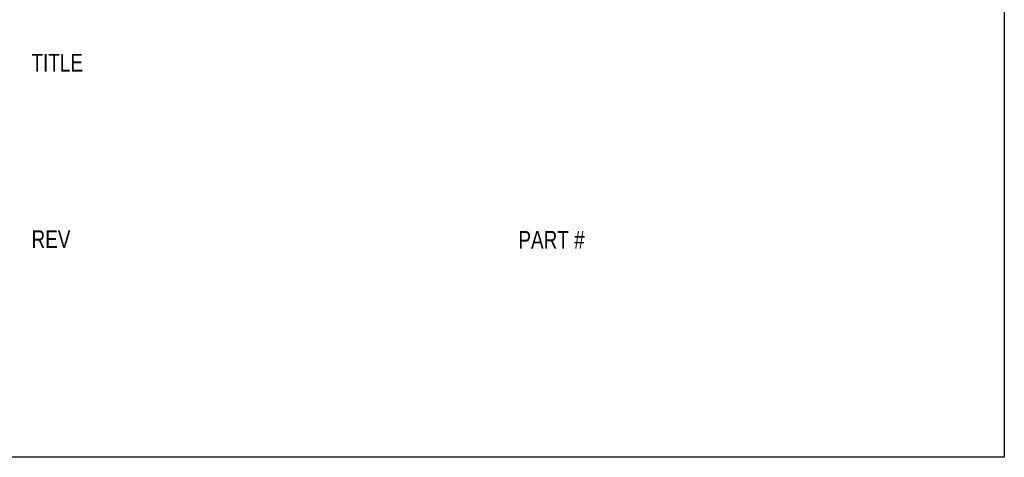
# Model space of a CAD drawing. Header units: inches. Extents: x 0 to 16, y 0 to 10.
# Tile 5 of 34: x 13.2 to 16, y 0 to 1.2. Entities that reach past the tile are written whole.
import ezdxf

# ---------------------------------------------------------------- set-up
doc = ezdxf.new("R2010")
doc.units = ezdxf.units.IN
doc.header["$LTSCALE"] = 0.935
doc.header["$MEASUREMENT"] = 0
doc.layers.get('0').update_dxf_attribs({"linetype": 'CONTINUOUS'})
doc.styles.get("Standard").update_dxf_attribs({"font": 'txt', "width": 0.8})

msp = doc.modelspace()

# ---------------------------------------------------------------- linework, layer by layer
at = {"color": 7, "linetype": 'CONTINUOUS'}
for p, q in [((16, 10), (16, 0)), ((16, 0), (0, 0))]:
    msp.add_line(p, q, dxfattribs=at)

# ---------------------------------------------------------------- texts
at = {"color": 2, "linetype": 'CONTINUOUS', "char_height": 0.05, "attachment_point": 1, "line_spacing_factor": 0.9}
for s, insert, width in [('TITLE', (13.24974, 1.14087), 0.2), ('REV', (13.24993, 0.64194), 0.12), ('PART #', (14.62627, 0.64014), 0.24)]:
    msp.add_mtext(s, dxfattribs=dict(at, insert=insert, width=width))

doc.saveas('drawing.dxf')
